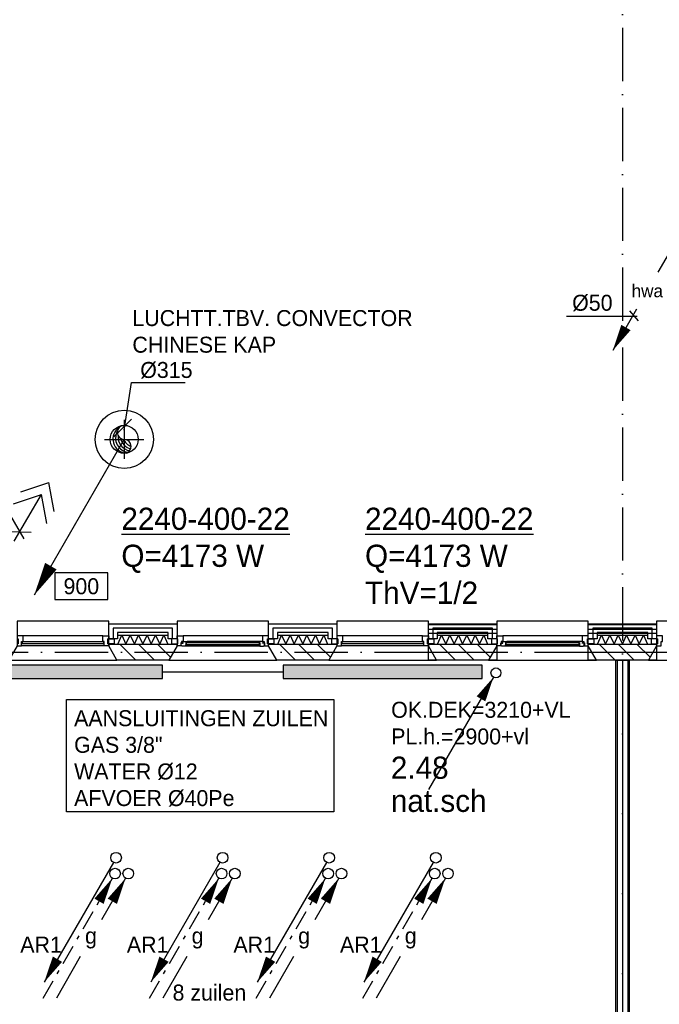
# Model space of a CAD drawing. Extents: x -1448 to 118900, y -195097 to 442500.
# Tile 55 of 103: x 48879 to 56080, y 417206 to 428297. Entities that reach past the tile are written whole.
import ezdxf
from ezdxf.enums import TextEntityAlignment as Align

# ---------------------------------------------------------------- set-up
doc = ezdxf.new("R2010")
doc.units = 0
doc.header["$LTSCALE"] = 100
for name, pattern in [('2322107', [2000, 1000, 1000]), ('CENTER4', [5, 3.125, -0.625, 0.625, -0.625]), ('DASHDOT', [9, 6, -1.5, 0, -1.5]), ('LURETOUR', [6, 4, -2])]:
    doc.linetypes.add(name, pattern=pattern)
doc.layers.get('0').update_dxf_attribs({"linetype": 'CONTINUOUS'})
for name, color, linetype in [('AL$7----_STRAMIEN', 1, 'DASHDOT'), ('AL21----_BUITENWAND', 4, 'CONTINUOUS'), ('AL21K---_ISOLATIE', 1, 'CONTINUOUS'), ('AL22----_BINNENWAND', 7, 'CONTINUOUS'), ('AL28----_KONSTRUKTIE', 3, 'CONTINUOUS'), ('AL31----_BUITENKOZ', 7, 'CONTINUOUS'), ('ALL-----_REFLIJNEN', 8, 'CONTINUOUS'), ('ALXA3---_VOLZWART', 14, 'CONTINUOUS'), ('ALXAA---_GEWBETON', 12, 'CONTINUOUS'), ('ALXAB---_PREFABBETON', 1, 'CONTINUOUS'), ('BL$2----', 7, 'CONTINUOUS'), ('BOUW', 8, 'CONTINUOUS'), ('WI561---', 1, 'CONTINUOUS'), ('WL521---', 4, 'CONTINUOUS'), ('WL5233--', 4, 'CONTINUOUS'), ('WL524---', 4, 'CONTINUOUS'), ('WL531---', 4, 'CONTINUOUS'), ('WL541---', 4, 'CONTINUOUS'), ('WL561---', 4, 'CONTINUOUS'), ('WL561---_AANVOER', 4, 'CONTINUOUS'), ('WL570---', 3, 'CONTINUOUS'), ('WL570---_HARTLIJN', 1, 'CONTINUOUS'), ('WL570---_RETOUR', 3, 'CONTINUOUS'), ('WL570---_TOEVOER', 3, 'CONTINUOUS'), ('WM570---', 1, 'CONTINUOUS')]:
    doc.layers.add(name, color=color, linetype=linetype)
doc.styles.add('BURO-018', font='BUROFONT.shx', dxfattribs={"height": 180})
doc.styles.add('BURO-025', font='BUROFONT.shx', dxfattribs={"height": 250})

# ---------------------------------------------------------------- blocks, each defined once
blk = doc.blocks.new('LU-1-KI2')
at = {"color": 0, "linetype": 'CONTINUOUS'}
blk.add_circle((0, 0), 0.5, dxfattribs=at)
for centre, start, end in [((0.098, 0.01), 122.9221, 266.9628), ((0.191, 0.038), 151.6522, 263.7819), ((0.278, 0.084), 174.6069, 260.2716), ((0.354, 0.146), 192.3501, 256.1233), ((0.416, 0.222), 206.1028, 250.6419)]:
    blk.add_arc(centre, 0.5, start, end, dxfattribs=at)
at = {"layer": 'WL570---_HARTLIJN', "linetype": 'CENTER4'}
for p, q in [((0, 0.7), (0, -0.7)), ((-0.7, 0), (0.7, 0))]:
    blk.add_line(p, q, dxfattribs=at)
at = {"layer": 'WL570---_HARTLIJN', "color": 0, "linetype": 'CONTINUOUS'}
for centre, start, end in [((0, 0.25), 90, 270), ((0, -0.25), 270, 90)]:
    blk.add_arc(centre, 0.25, start, end, dxfattribs=at)
blk = doc.blocks.new('LU-PIJL3')
at = {"color": 0, "linetype": 'CONTINUOUS'}
blk.add_line((10.12, 17.54), (0, 0), dxfattribs=at)
blk.add_lwpolyline([(0, 0, 0, 1.5, 0), (1.87, 3.25, 1.5, 1.5, 0)], format="xyseb", dxfattribs=at)
blk = doc.blocks.new('LU-ORND')
at = {"color": 0, "linetype": 'CONTINUOUS'}
for p, q in [((-3, 1.5), (-3, -1.5)), ((3, 1.5), (-3, 1.5)), ((3, -1.5), (3, 1.5)), ((-3, -1.5), (3, -1.5))]:
    blk.add_line(p, q, dxfattribs=at)
blk = doc.blocks.new('LDV4109')
at = {"color": 0, "linetype": 'CONTINUOUS'}
for p, q in [((-1.125, -1.949), (-0.25, -0.433)), ((-1.688, -2.923), (-1.5, -2.598)), ((-3, -5.196), (-2.063, -3.572)), ((-3.563, -6.17), (-3.375, -5.846)), ((-4.875, -8.444), (-3.938, -6.82)), ((-5.438, -9.418), (-5.25, -9.093)), ((-6.75, -11.691), (-5.813, -10.068))]:
    blk.add_line(p, q, dxfattribs=at)
blk.add_lwpolyline([(-0.25, -0.433, 0, 1, 0), (-1.5, -2.598, 1, 1, 0)], format="xyseb", dxfattribs=at)
blk.add_circle((0, 0), 0.5, dxfattribs=at)
blk = doc.blocks.new('LDV4')
at = {"color": 0, "linetype": 'CONTINUOUS'}
for p, q in [((-0.25, -0.433), (-2.5, -4.33)), ((-4.5, -7.794), (-6.75, -11.691))]:
    blk.add_line(p, q, dxfattribs=at)
blk.add_lwpolyline([(-0.25, -0.433, 0, 1, 0), (-1.5, -2.598, 1, 1, 0)], format="xyseb", dxfattribs=at)
blk.add_circle((0, 0), 0.5, dxfattribs=at)
at = {"color": 0, "linetype": 'CONTINUOUS', "style": 'BURO-018'}
blk.add_attdef('LD_TEXT1', text='', height=1.8, dxfattribs=at).set_placement((-3.5, -6.062), align=Align.MIDDLE)
blk = doc.blocks.new('LDV2121')
at = {"color": 0, "linetype": 'CONTINUOUS'}
blk.add_line((-0.25, -0.433), (-6.75, -11.691), dxfattribs=at)
blk.add_lwpolyline([(-6.75, -11.691, 0, 1, 0), (-5.5, -9.526, 1, 1, 0)], format="xyseb", dxfattribs=at)
blk.add_circle((0, 0), 0.5, dxfattribs=at)
blk = doc.blocks.new('LDV2')
at = {"color": 0, "linetype": 'CONTINUOUS'}
for p, q in [((-0.25, -0.433), (-2.5, -4.33)), ((-4.5, -7.794), (-6.75, -11.691))]:
    blk.add_line(p, q, dxfattribs=at)
blk.add_lwpolyline([(-6.75, -11.691, 0, 1, 0), (-5.5, -9.526, 1, 1, 0)], format="xyseb", dxfattribs=at)
blk.add_circle((0, 0), 0.5, dxfattribs=at)
at = {"color": 0, "linetype": 'CONTINUOUS', "style": 'BURO-018'}
blk.add_attdef('LD_TEXT1', text='', height=1.8, dxfattribs=at).set_placement((-3.5, -6.062), align=Align.MIDDLE)
blk = doc.blocks.new('CVHATCH1')
at = {"color": 0, "linetype": 'CONTINUOUS'}
blk.add_solid([(-0.5, -0.5), (0.5, -0.5), (-0.5, 0.5), (0.5, 0.5)], dxfattribs=at)
blk = doc.blocks.new('2322401')
at = {"color": 0, "linetype": 'CONTINUOUS'}
for p, q in [((-0.5, 0.5, 1), (-0.5, 0.5)), ((-0.5, 0.5, 1), (-0.5, -0.5, 1)), ((0.5, 0.5, 1), (-0.5, 0.5, 1)), ((0.5, 0.5), (-0.5, 0.5)), ((-0.5, 0.5), (-0.5, -0.5)), ((0.5, 0.5, 1), (0.5, 0.5)), ((0.5, -0.5, 1), (0.5, 0.5, 1)), ((0.5, -0.5), (0.5, 0.5)), ((-0.5, -0.5, 1), (-0.5, -0.5)), ((-0.5, -0.5, 1), (0.5, -0.5, 1)), ((-0.5, -0.5), (0.5, -0.5)), ((0.5, -0.5, 1), (0.5, -0.5))]:
    blk.add_line(p, q, dxfattribs=at)
blk = doc.blocks.new('LDV4107')
at = {"color": 0, "linetype": 'CONTINUOUS'}
blk.add_line((-0.25, -0.433), (-6.75, -11.691), dxfattribs=at)
blk.add_lwpolyline([(-0.25, -0.433, 0, 1, 0), (-1.5, -2.598, 1, 1, 0)], format="xyseb", dxfattribs=at)
blk.add_circle((0, 0), 0.5, dxfattribs=at)
blk = doc.blocks.new('CVRINFO2')
at = {"color": 0, "linetype": 'CONTINUOUS', "style": 'BURO-025'}
for tag, p in [('CV_TEXT125', (0, 0)), ('CV_TEXT225', (0, -4.17)), ('CV_TEXT325', (0, -8.33)), ('CV_TEXT425', (0, -12.5))]:
    blk.add_attdef(tag, p, '', height=2.5, dxfattribs=at)

msp = doc.modelspace()

# ---------------------------------------------------------------- linework, layer by layer
at = {"layer": 'AL$7----_STRAMIEN', "color": 1}
for points in [[(55665.4, 439905.7), (55665.4, 402583.9)], [(2467.7, 421172.7), (88065.4, 421172.7)]]:
    msp.add_lwpolyline(points, dxfattribs=at)
at = {"layer": 'AL21----_BUITENWAND', "color": 8}
for p, q in [((49880.4, 421323.7), (49880.4, 421492.7)), ((49880.4, 421492.7), (50650.4, 421492.7)), ((50650.4, 421492.7), (50650.4, 421323.7)), ((51680.4, 421323.7), (51680.4, 421492.7)), ((51680.4, 421492.7), (52450.4, 421492.7)), ((52450.4, 421492.7), (52450.4, 421323.7)), ((53480.4, 421323.7), (53480.4, 421492.7)), ((53480.4, 421492.7), (54250.4, 421492.7)), ((53480.4, 421482.7), (54250.4, 421482.7)), ((53480.4, 421382.7), (53480.4, 421482.7)), ((54250.4, 421492.7), (54250.4, 421323.7)), ((54250.4, 421482.7), (54250.4, 421382.7)), ((55280.4, 421323.7), (55280.4, 421492.7)), ((55280.4, 421492.7), (56050.4, 421492.7)), ((55280.4, 421482.7), (56050.4, 421482.7)), ((55280.4, 421382.7), (55280.4, 421482.7)), ((56050.4, 421492.7), (56050.4, 421323.7)), ((56050.4, 421482.7), (56050.4, 421382.7)), ((50550.4, 421392.7), (49980.4, 421392.7)), ((49980.4, 421392.7), (49980.4, 421323.7)), ((50550.4, 421323.7), (50550.4, 421392.7)), ((52350.4, 421392.7), (51780.4, 421392.7)), ((51780.4, 421392.7), (51780.4, 421323.7)), ((52350.4, 421323.7), (52350.4, 421392.7)), ((54250.4, 421382.7), (53480.4, 421382.7)), ((54150.4, 421392.7), (53580.4, 421392.7)), ((53580.4, 421392.7), (53580.4, 421323.7)), ((54150.4, 421323.7), (54150.4, 421392.7)), ((56050.4, 421382.7), (55280.4, 421382.7)), ((55950.4, 421392.7), (55380.4, 421392.7)), ((55380.4, 421392.7), (55380.4, 421323.7)), ((55950.4, 421323.7), (55950.4, 421392.7)), ((49980.4, 421323.7), (49880.4, 421323.7)), ((50650.4, 421323.7), (50550.4, 421323.7)), ((51780.4, 421323.7), (51680.4, 421323.7)), ((52450.4, 421323.7), (52350.4, 421323.7)), ((53580.4, 421323.7), (53480.4, 421323.7)), ((54250.4, 421323.7), (54150.4, 421323.7)), ((55380.4, 421323.7), (55280.4, 421323.7)), ((56050.4, 421323.7), (55950.4, 421323.7))]:
    msp.add_line(p, q, dxfattribs=at)
at = {"layer": 'AL21K---_ISOLATIE', "color": 8, "linetype": 'CONTINUOUS'}
for p, q in [((49980.4, 421362.7), (50550.4, 421362.7)), ((49980.4, 421262.7), (50550.4, 421262.7)), ((49984.6, 421262.7), (50027.9, 421362.7)), ((50027.9, 421362.7), (50075.4, 421262.7)), ((50075.4, 421262.7), (50122.9, 421362.7)), ((50122.9, 421362.7), (50170.4, 421262.7)), ((50170.4, 421262.7), (50217.9, 421362.7)), ((50217.9, 421362.7), (50265.4, 421262.7)), ((50265.4, 421262.7), (50312.9, 421362.7)), ((50312.9, 421362.7), (50360.4, 421262.7)), ((50360.4, 421262.7), (50407.9, 421362.7)), ((50407.9, 421362.7), (50455.4, 421262.7)), ((50455.4, 421262.7), (50502.9, 421362.7)), ((50502.9, 421362.7), (50546.2, 421262.7)), ((51780.4, 421362.7), (52350.4, 421362.7)), ((51780.4, 421262.7), (52350.4, 421262.7)), ((51784.6, 421262.7), (51827.9, 421362.7)), ((51827.9, 421362.7), (51875.4, 421262.7)), ((51875.4, 421262.7), (51922.9, 421362.7)), ((51922.9, 421362.7), (51970.4, 421262.7)), ((51970.4, 421262.7), (52017.9, 421362.7)), ((52017.9, 421362.7), (52065.4, 421262.7)), ((52065.4, 421262.7), (52112.9, 421362.7)), ((52112.9, 421362.7), (52160.4, 421262.7)), ((52160.4, 421262.7), (52207.9, 421362.7)), ((52207.9, 421362.7), (52255.4, 421262.7)), ((52255.4, 421262.7), (52302.9, 421362.7)), ((52302.9, 421362.7), (52346.2, 421262.7)), ((53580.4, 421362.7), (54150.4, 421362.7)), ((53580.4, 421262.7), (54150.4, 421262.7)), ((53584.6, 421262.7), (53627.9, 421362.7)), ((53627.9, 421362.7), (53675.4, 421262.7)), ((53675.4, 421262.7), (53722.9, 421362.7)), ((53722.9, 421362.7), (53770.4, 421262.7)), ((53770.4, 421262.7), (53817.9, 421362.7)), ((53817.9, 421362.7), (53865.4, 421262.7)), ((53865.4, 421262.7), (53912.9, 421362.7)), ((53912.9, 421362.7), (53960.4, 421262.7)), ((53960.4, 421262.7), (54007.9, 421362.7)), ((54007.9, 421362.7), (54055.4, 421262.7)), ((54055.4, 421262.7), (54102.9, 421362.7)), ((54102.9, 421362.7), (54146.2, 421262.7)), ((55380.4, 421362.7), (55950.4, 421362.7)), ((55380.4, 421262.7), (55950.4, 421262.7)), ((55384.6, 421262.7), (55427.9, 421362.7)), ((55427.9, 421362.7), (55475.4, 421262.7)), ((55475.4, 421262.7), (55522.9, 421362.7)), ((55522.9, 421362.7), (55570.4, 421262.7)), ((55570.4, 421262.7), (55617.9, 421362.7)), ((55617.9, 421362.7), (55665.4, 421262.7)), ((55665.4, 421262.7), (55712.9, 421362.7)), ((55712.9, 421362.7), (55760.4, 421262.7)), ((55760.4, 421262.7), (55807.9, 421362.7)), ((55807.9, 421362.7), (55855.4, 421262.7)), ((55855.4, 421262.7), (55902.9, 421362.7)), ((55902.9, 421362.7), (55946.2, 421262.7))]:
    msp.add_line(p, q, dxfattribs=at)
at = {"layer": 'AL22----_BINNENWAND', "color": 8}
for p, q in [((55590.4, 414372.7), (55590.4, 421082.7)), ((55590.4, 421082.7), (55740.4, 421082.7)), ((55740.4, 421082.7), (55740.4, 414372.7))]:
    msp.add_line(p, q, dxfattribs=at)
at = {"layer": 'AL22----_BINNENWAND', "color": 8, "linetype": 'CONTINUOUS'}
for p, q in [((55605.4, 421082.7), (55605.4, 414372.7)), ((55725.4, 421082.7), (55725.4, 414372.7))]:
    msp.add_line(p, q, dxfattribs=at)
at = {"layer": 'AL28----_KONSTRUKTIE', "color": 8}
for p, q in [((49880.4, 421242.7), (49880.4, 421262.7)), ((49880.4, 421262.7), (50650.4, 421262.7)), ((50650.4, 421262.7), (50650.4, 421242.7)), ((51680.4, 421242.7), (51680.4, 421262.7)), ((51680.4, 421262.7), (52450.4, 421262.7)), ((52450.4, 421262.7), (52450.4, 421242.7)), ((53480.4, 421262.7), (54250.4, 421262.7)), ((53480.4, 421082.7), (53480.4, 421262.7)), ((53480.4, 421242.7), (53480.4, 421262.7)), ((53480.4, 421262.7), (54250.4, 421262.7)), ((54250.4, 421262.7), (54250.4, 421082.7)), ((54250.4, 421262.7), (54250.4, 421242.7)), ((55280.4, 421262.7), (56050.4, 421262.7)), ((55280.4, 421082.7), (55280.4, 421262.7)), ((55280.4, 421242.7), (55280.4, 421262.7)), ((55280.4, 421262.7), (56050.4, 421262.7)), ((56050.4, 421262.7), (56050.4, 421082.7)), ((56050.4, 421262.7), (56050.4, 421242.7)), ((49972.8, 421082.7), (49880.4, 421242.7)), ((50650.4, 421242.7), (50558, 421082.7)), ((51772.8, 421082.7), (51680.4, 421242.7)), ((52450.4, 421242.7), (52358, 421082.7)), ((53572.8, 421082.7), (53480.4, 421242.7)), ((54250.4, 421242.7), (54158, 421082.7)), ((55372.8, 421082.7), (55280.4, 421242.7)), ((56050.4, 421242.7), (55958, 421082.7)), ((50558, 421082.7), (49972.8, 421082.7)), ((52358, 421082.7), (51772.8, 421082.7)), ((54250.4, 421082.7), (53480.4, 421082.7)), ((54158, 421082.7), (53572.8, 421082.7)), ((56050.4, 421082.7), (55280.4, 421082.7)), ((55958, 421082.7), (55372.8, 421082.7))]:
    msp.add_line(p, q, dxfattribs=at)
at = {"layer": 'AL31----_BUITENKOZ', "color": 8}
for points in [[(48850.4, 421242.7), (48758, 421082.7), (49972.8, 421082.7), (49880.4, 421242.7), (49880.4, 421522.7), (48850.4, 421522.7)], [(50650.4, 421242.7), (50558, 421082.7), (51772.8, 421082.7), (51680.4, 421242.7), (51680.4, 421522.7), (50650.4, 421522.7)], [(52450.4, 421242.7), (52358, 421082.7), (53572.8, 421082.7), (53480.4, 421242.7), (53480.4, 421522.7), (52450.4, 421522.7)], [(54250.4, 421242.7), (54158, 421082.7), (55372.8, 421082.7), (55280.4, 421242.7), (55280.4, 421522.7), (54250.4, 421522.7)], [(56050.4, 421242.7), (55958, 421082.7), (57172.8, 421082.7), (57080.4, 421242.7), (57080.4, 421522.7), (56050.4, 421522.7)], [(49870.4, 421267.7), (49870.4, 421323.7), (49941.4, 421323.7), (49941.4, 421267.7)], [(50660.4, 421267.7), (50660.4, 421323.7), (50589.4, 421323.7), (50589.4, 421267.7)], [(50650.4, 421242.7), (50650.4, 421267.7), (50660.4, 421267.7), (50660.4, 421323.7), (50650.4, 421323.7), (50650.4, 421356.7), (50717.4, 421356.7), (50717.4, 421293.7), (50700.4, 421293.7), (50700.4, 421278.7), (50694.4, 421278.7), (50694.4, 421242.7)], [(50707.1, 421239.7), (50704.6, 421244), (50697.6, 421244), (50697.6, 421273.7), (50720.1, 421273.7), (50720.1, 421278.7), (50712.1, 421278.7), (50712.1, 421293.7), (50717.4, 421293.7), (50764.5, 421293.7), (50766.6, 421280.7), (50749.6, 421280.7), (50749.6, 421239.7)], [(50749.6, 421242), (50749.6, 421255.6), (50766.6, 421255.6), (50766.6, 421242)], [(51623.7, 421239.7), (51626.1, 421244), (51633.2, 421244), (51633.2, 421273.7), (51610.7, 421273.7), (51610.7, 421278.7), (51618.7, 421278.7), (51618.7, 421293.7), (51613.4, 421293.7), (51566.3, 421293.7), (51564.2, 421280.7), (51581.2, 421280.7), (51581.2, 421239.7)], [(51581.2, 421242), (51581.2, 421255.6), (51564.2, 421255.6), (51564.2, 421242)], [(51680.4, 421242.7), (51680.4, 421267.7), (51670.4, 421267.7), (51670.4, 421323.7), (51680.4, 421323.7), (51680.4, 421356.7), (51613.4, 421356.7), (51613.4, 421293.7), (51630.4, 421293.7), (51630.4, 421278.7), (51636.4, 421278.7), (51636.4, 421242.7)], [(51670.4, 421267.7), (51670.4, 421323.7), (51741.4, 421323.7), (51741.4, 421267.7)], [(52460.4, 421267.7), (52460.4, 421323.7), (52389.4, 421323.7), (52389.4, 421267.7)], [(53470.4, 421267.7), (53470.4, 421323.7), (53541.4, 421323.7), (53541.4, 421267.7)], [(54260.4, 421267.7), (54260.4, 421323.7), (54189.4, 421323.7), (54189.4, 421267.7)], [(54250.4, 421242.7), (54250.4, 421267.7), (54260.4, 421267.7), (54260.4, 421323.7), (54250.4, 421323.7), (54250.4, 421356.7), (54317.4, 421356.7), (54317.4, 421293.7), (54300.4, 421293.7), (54300.4, 421278.7), (54294.4, 421278.7), (54294.4, 421242.7)], [(54307.1, 421239.7), (54304.6, 421244), (54297.6, 421244), (54297.6, 421273.7), (54320.1, 421273.7), (54320.1, 421278.7), (54312.1, 421278.7), (54312.1, 421293.7), (54317.4, 421293.7), (54364.5, 421293.7), (54366.6, 421280.7), (54349.6, 421280.7), (54349.6, 421239.7)], [(54349.6, 421242), (54349.6, 421255.6), (54366.6, 421255.6), (54366.6, 421242)], [(55223.7, 421239.7), (55226.1, 421244), (55233.2, 421244), (55233.2, 421273.7), (55210.7, 421273.7), (55210.7, 421278.7), (55218.7, 421278.7), (55218.7, 421293.7), (55213.4, 421293.7), (55166.3, 421293.7), (55164.2, 421280.7), (55181.2, 421280.7), (55181.2, 421239.7)], [(55181.2, 421242), (55181.2, 421255.6), (55164.2, 421255.6), (55164.2, 421242)], [(55280.4, 421242.7), (55280.4, 421267.7), (55270.4, 421267.7), (55270.4, 421323.7), (55280.4, 421323.7), (55280.4, 421356.7), (55213.4, 421356.7), (55213.4, 421293.7), (55230.4, 421293.7), (55230.4, 421278.7), (55236.4, 421278.7), (55236.4, 421242.7)], [(55270.4, 421267.7), (55270.4, 421323.7), (55341.4, 421323.7), (55341.4, 421267.7)], [(56060.4, 421267.7), (56060.4, 421323.7), (55989.4, 421323.7), (55989.4, 421267.7)]]:
    msp.add_lwpolyline(points, close=True, dxfattribs=at)
at = {"layer": 'AL31----_BUITENKOZ', "color": 8, "linetype": 'CONTINUOUS'}
for points in [[(48900.4, 421242.7), (48900.4, 421242.7), (48900.4, 421293.7), (48917.4, 421293.7), (48917.4, 421356.7), (48917.4, 421356.7), (48917.4, 421356.7), (48917.4, 421356.7), (48917.4, 421356.7), (48850.4, 421356.7), (48850.4, 421323.7), (48860.4, 421323.7), (48860.4, 421267.7), (48850.4, 421267.7), (48850.4, 421267.7), (48850.4, 421242.7)], [(49825.4, 421268.7), (49825.4, 421289.7), (48905.4, 421289.7), (48905.4, 421268.7)], [(49830.4, 421242.7), (49830.4, 421242.7), (49830.4, 421293.7), (49813.4, 421293.7), (49813.4, 421356.7), (49813.4, 421356.7), (49813.4, 421356.7), (49813.4, 421356.7), (49813.4, 421356.7), (49880.4, 421356.7), (49880.4, 421323.7), (49870.4, 421323.7), (49870.4, 421267.7), (49880.4, 421267.7), (49880.4, 421267.7), (49880.4, 421242.7)], [(51579.2, 421257.7), (51579.2, 421278.7), (50751.6, 421278.7), (50751.6, 421257.7)], [(52500.4, 421242.7), (52500.4, 421242.7), (52500.4, 421293.7), (52517.4, 421293.7), (52517.4, 421356.7), (52517.4, 421356.7), (52517.4, 421356.7), (52517.4, 421356.7), (52517.4, 421356.7), (52450.4, 421356.7), (52450.4, 421323.7), (52460.4, 421323.7), (52460.4, 421267.7), (52450.4, 421267.7), (52450.4, 421267.7), (52450.4, 421242.7)], [(53425.4, 421268.7), (53425.4, 421289.7), (52505.4, 421289.7), (52505.4, 421268.7)], [(53430.4, 421242.7), (53430.4, 421242.7), (53430.4, 421293.7), (53413.4, 421293.7), (53413.4, 421356.7), (53413.4, 421356.7), (53413.4, 421356.7), (53413.4, 421356.7), (53413.4, 421356.7), (53480.4, 421356.7), (53480.4, 421323.7), (53470.4, 421323.7), (53470.4, 421267.7), (53480.4, 421267.7), (53480.4, 421267.7), (53480.4, 421242.7)], [(55179.2, 421257.7), (55179.2, 421278.7), (54351.6, 421278.7), (54351.6, 421257.7)], [(56100.4, 421242.7), (56100.4, 421242.7), (56100.4, 421293.7), (56117.4, 421293.7), (56117.4, 421356.7), (56117.4, 421356.7), (56117.4, 421356.7), (56117.4, 421356.7), (56117.4, 421356.7), (56050.4, 421356.7), (56050.4, 421323.7), (56060.4, 421323.7), (56060.4, 421267.7), (56050.4, 421267.7), (56050.4, 421267.7), (56050.4, 421242.7)]]:
    msp.add_lwpolyline(points, close=True, dxfattribs=at)
at = {"layer": 'AL31----_BUITENKOZ', "color": 8}
for points in [[(49813.4, 421356.7), (48917.4, 421356.7)], [(51613.4, 421356.7), (50717.4, 421356.7)], [(51566.3, 421293.7), (50764.5, 421293.7)], [(53413.4, 421356.7), (52517.4, 421356.7)], [(55213.4, 421356.7), (54317.4, 421356.7)], [(55166.3, 421293.7), (54364.5, 421293.7)], [(49830.4, 421242.7), (48900.4, 421242.7)], [(51581.2, 421239.7), (50749.6, 421239.7)], [(53430.4, 421242.7), (52500.4, 421242.7)], [(55181.2, 421239.7), (54349.6, 421239.7)]]:
    msp.add_lwpolyline(points, dxfattribs=at)
at = {"layer": 'ALL-----_REFLIJNEN', "color": 8, "linetype": 'CONTINUOUS'}
for p, q in [((50600.4, 421442.7), (49930.4, 421442.7)), ((49930.4, 421442.7), (49930.4, 421323.7)), ((50600.4, 421323.7), (50600.4, 421442.7)), ((52400.4, 421442.7), (51730.4, 421442.7)), ((51730.4, 421442.7), (51730.4, 421323.7)), ((52400.4, 421323.7), (52400.4, 421442.7)), ((54200.4, 421442.7), (53530.4, 421442.7)), ((53530.4, 421442.7), (53530.4, 421323.7)), ((54200.4, 421323.7), (54200.4, 421442.7)), ((56000.4, 421442.7), (55330.4, 421442.7)), ((55330.4, 421442.7), (55330.4, 421323.7)), ((56000.4, 421323.7), (56000.4, 421442.7)), ((53480.4, 421172.7), (54250.4, 421172.7)), ((55280.4, 421172.7), (56050.4, 421172.7)), ((55665.4, 421082.7), (55665.4, 414372.7))]:
    msp.add_line(p, q, dxfattribs=at)
at = {"layer": 'ALXA3---_VOLZWART', "color": 8}
for p, q in [((50600.4, 421442.7), (49930.4, 421442.7)), ((49930.4, 421442.7), (49930.4, 421323.7)), ((50600.4, 421323.7), (50600.4, 421442.7)), ((52400.4, 421442.7), (51730.4, 421442.7)), ((51730.4, 421442.7), (51730.4, 421323.7)), ((52400.4, 421323.7), (52400.4, 421442.7)), ((53480.4, 421432.7), (54250.4, 421432.7)), ((54200.4, 421442.7), (53530.4, 421442.7)), ((53530.4, 421442.7), (53530.4, 421323.7)), ((54200.4, 421323.7), (54200.4, 421442.7)), ((55280.4, 421432.7), (56050.4, 421432.7)), ((56000.4, 421442.7), (55330.4, 421442.7)), ((55330.4, 421442.7), (55330.4, 421323.7)), ((56000.4, 421323.7), (56000.4, 421442.7))]:
    msp.add_line(p, q, dxfattribs=at)
at = {"layer": 'ALXAA---_GEWBETON', "color": 8}
for p, q in [((53480.4, 421172.7), (54250.4, 421172.7)), ((55280.4, 421172.7), (56050.4, 421172.7))]:
    msp.add_line(p, q, dxfattribs=at)
at = {"layer": 'ALXAB---_PREFABBETON', "color": 8}
for p, q in [((50004.9, 421262.7), (50184.9, 421082.7)), ((50217, 421262.7), (50397, 421082.7)), ((50429.2, 421262.7), (50576.7, 421115.2)), ((50641.3, 421262.7), (50650.4, 421253.6)), ((51804.9, 421262.7), (51984.9, 421082.7)), ((52017, 421262.7), (52197, 421082.7)), ((52229.2, 421262.7), (52376.7, 421115.2)), ((52441.3, 421262.7), (52450.4, 421253.6)), ((53604.9, 421262.7), (53784.9, 421082.7)), ((53817, 421262.7), (53997, 421082.7)), ((54029.2, 421262.7), (54176.7, 421115.2)), ((54241.3, 421262.7), (54250.4, 421253.6)), ((55404.9, 421262.7), (55584.9, 421082.7)), ((55617, 421262.7), (55797, 421082.7)), ((55829.2, 421262.7), (55976.7, 421115.2)), ((56041.3, 421262.7), (56050.4, 421253.6))]:
    msp.add_line(p, q, dxfattribs=at)
at = {"layer": 'BL$2----', "color": 1}
for p, q in [((48930, 422447.6), (48292.6, 423541.2)), ((48749.4, 422533.2), (49006.1, 422523.6))]:
    msp.add_line(p, q, dxfattribs=at)
at = {"layer": 'BL$2----', "color": 3}
msp.add_circle((50055.3, 423569.9), 328, dxfattribs=at)
at = {"layer": 'WL5233--', "color": 2}
for p, q in [((48892.4, 422978.8), (49208.2, 423085.4)), ((49268.2, 422757.6), (49208.2, 423085.4)), ((48807.1, 422842.3), (49122.8, 422949)), ((48818, 422421.3), (49122.8, 422949)), ((49182.9, 422621.2), (49122.8, 422949))]:
    msp.add_line(p, q, dxfattribs=at)
at = {"layer": 'WL561---_AANVOER', "linetype": '2322107'}
msp.add_line((50485.4, 420951.3), (51845.4, 420951.3), dxfattribs=at)
at = {"layer": 'WL570---', "color": 1}
for p, q in [((49406.6, 420638.3), (52413.8, 420638.3)), ((49406.6, 419372.7), (49406.6, 420638.3)), ((52413.8, 420638.3), (52413.8, 419372.7)), ((52413.8, 419372.7), (49406.6, 419372.7))]:
    msp.add_line(p, q, dxfattribs=at)
at = {"layer": 'WL570---_HARTLIJN', "color": 1, "linetype": 'CONTINUOUS'}
for p, q in [((55830.5, 424954.5), (55037, 424954.5)), ((55743.7, 425016.5), (55842.9, 424905))]:
    msp.add_line(p, q, dxfattribs=at)
at = {"layer": 'WM570---', "linetype": 'CONTINUOUS'}
for p, q in [((50054.5, 423671.9), (50135.6, 424211.5)), ((50135.6, 424211.5), (50742.4, 424211.5)), ((50137.2, 423797), (49937.8, 423597.6))]:
    msp.add_line(p, q, dxfattribs=at)

# ---------------------------------------------------------------- block references
at = {"layer": 'WI561---'}
ref = msp.add_blockref('CVRINFO2', (50023.1, 422549.9), dxfattribs=dict(at, xscale=100, yscale=100, zscale=100))
ref.add_attrib('CV_TEXT125', '%%u2240-400-22', (50023.1, 422549.9), dxfattribs={"layer": '0', "color": 2, "linetype": 'CONTINUOUS', "height": 250, "style": 'BURO-025'})
ref.add_attrib('CV_TEXT225', 'Q=4173 W', (50023.1, 422133.3), dxfattribs={"layer": '0', "color": 2, "linetype": 'CONTINUOUS', "height": 250, "style": 'BURO-025'})
ref = msp.add_blockref('CVRINFO2', (52766.9, 422549.9), dxfattribs=dict(at, xscale=100, yscale=100, zscale=100))
ref.add_attrib('CV_TEXT125', '%%u2240-400-22', (52766.9, 422549.9), dxfattribs={"layer": '0', "color": 2, "linetype": 'CONTINUOUS', "height": 250, "style": 'BURO-025'})
ref.add_attrib('CV_TEXT225', 'Q=4173 W', (52766.9, 422133.3), dxfattribs={"layer": '0', "color": 2, "linetype": 'CONTINUOUS', "height": 250, "style": 'BURO-025'})
ref.add_attrib('CV_TEXT325', 'ThV=1/2', (52766.9, 421716.6), dxfattribs={"layer": '0', "color": 2, "linetype": 'CONTINUOUS', "height": 250, "style": 'BURO-025'})
at = {"layer": 'WL521---', "color": 2}
ref = msp.add_blockref('LDV2', (56365.4, 425972.7), dxfattribs=dict(at, xscale=120, yscale=120, zscale=120))
ref.add_attrib('LD_TEXT1', 'hwa', dxfattribs={"layer": '0', "color": 1, "linetype": 'CONTINUOUS', "height": 144, "style": 'BURO-018'}).set_placement((55945.4, 425245.3), align=Align.MIDDLE)
at = {"layer": 'WL524---', "color": 2, "xscale": 120, "yscale": 120, "zscale": 120}
for p in [(49963.8, 418856.8), (51163.8, 418856.8), (52363.8, 418856.8), (53563.8, 418856.8)]:
    msp.add_blockref('LDV2121', p, dxfattribs=at)
at = {"layer": 'WL531---', "color": 2, "xscale": 120, "yscale": 120, "zscale": 120}
for p in [(49951.8, 418678.3), (51151.8, 418678.3), (52351.8, 418678.3), (53551.8, 418678.3)]:
    msp.add_blockref('LDV4109', p, dxfattribs=at)
at = {"layer": 'WL541---', "color": 2}
ref = msp.add_blockref('LDV4', (50101.2, 418678.3), dxfattribs=dict(at, xscale=119.9999999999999, yscale=119.9999999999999, zscale=119.9999999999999))
ref.add_attrib('LD_TEXT1', 'g', dxfattribs={"layer": '0', "color": 1, "linetype": 'CONTINUOUS', "height": 180, "style": 'BURO-018'}).set_placement((49681.2, 417950.8), align=Align.MIDDLE)
ref = msp.add_blockref('LDV4', (51301.2, 418678.3), dxfattribs=dict(at, xscale=119.9999999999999, yscale=119.9999999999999, zscale=119.9999999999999))
ref.add_attrib('LD_TEXT1', 'g', dxfattribs={"layer": '0', "color": 1, "linetype": 'CONTINUOUS', "height": 180, "style": 'BURO-018'}).set_placement((50881.2, 417950.8), align=Align.MIDDLE)
ref = msp.add_blockref('LDV4', (52501.2, 418678.3), dxfattribs=dict(at, xscale=119.9999999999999, yscale=119.9999999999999, zscale=119.9999999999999))
ref.add_attrib('LD_TEXT1', 'g', dxfattribs={"layer": '0', "color": 1, "linetype": 'CONTINUOUS', "height": 180, "style": 'BURO-018'}).set_placement((52081.2, 417950.8), align=Align.MIDDLE)
ref = msp.add_blockref('LDV4', (53701.2, 418678.3), dxfattribs=dict(at, xscale=119.9999999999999, yscale=119.9999999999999, zscale=119.9999999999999))
ref.add_attrib('LD_TEXT1', 'g', dxfattribs={"layer": '0', "color": 1, "linetype": 'CONTINUOUS', "height": 180, "style": 'BURO-018'}).set_placement((53281.2, 417950.8), align=Align.MIDDLE)
at = {"layer": 'WL561---', "xscale": 2240, "yscale": 150}
for name, p, zscale, rotation in [('CVHATCH1', (49365.4, 420951.3), 2240, 180.0000000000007), ('2322401', (49365.4, 420951.3), 400, 180.0000000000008), ('2322401', (52965.4, 420951.3), 400, 180.0000000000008), ('CVHATCH1', (52965.4, 420951.3), 2240, 180.0000000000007)]:
    msp.add_blockref(name, p, dxfattribs=dict(at, zscale=zscale, rotation=rotation))
at = {"layer": 'WL561---_AANVOER', "color": 2, "xscale": 112.5, "yscale": 112.5, "zscale": 112.5}
msp.add_blockref('LDV4107', (54241.4, 420938.9), dxfattribs=at)
at = {"layer": 'WL570---_RETOUR', "linetype": 'LURETOUR', "xscale": 314.9999999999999, "yscale": 314.9999999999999, "zscale": 314.9999999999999}
msp.add_blockref('LU-1-KI2', (50055.3, 423569.9), dxfattribs=at)
at = {"layer": 'WL570---_TOEVOER', "xscale": 100, "yscale": 100, "zscale": 100}
msp.add_blockref('LU-PIJL3', (49042.8, 421816.2), dxfattribs=at)
at = {"layer": 'WM570---'}
ref = msp.add_blockref('LU-ORND', (49572.6, 421915), dxfattribs=dict(at, xscale=100, yscale=100, zscale=100))
ref.add_attrib('LU_TEXT1', '900', dxfattribs={"layer": '0', "color": 1, "linetype": 'CONTINUOUS', "height": 180, "style": 'BURO-018'}).set_placement((49572.6, 421915), align=Align.MIDDLE)

# ---------------------------------------------------------------- texts
at = {"layer": 'BL$2----', "color": 1, "style": 'BURO-018'}
for s, p in [('LUCHTT.TBV. CONVECTOR', (50147.2, 424846.1)), ('CHINESE KAP', (50147.2, 424546.1))]:
    msp.add_text(s, height=180, dxfattribs=at).set_placement(p)
at = {"layer": 'BOUW', "color": 1, "style": 'BURO-018'}
for s, p in [('OK.DEK=3210+VL', (53061.1, 420433.1)), ('PL.h.=2900+vl', (53061.1, 420133.1)), ('AR1', (48885.1, 417788.2)), ('AR1', (50085.1, 417788.2)), ('AR1', (51285.1, 417788.2)), ('AR1', (52485.1, 417788.2)), ('8 zuilen', (50599.8, 417247.8))]:
    msp.add_text(s, height=180, dxfattribs=at).set_placement(p)
at = {"layer": 'BOUW', "style": 'BURO-025'}
for s, p in [('2.48', (53057.6, 419746)), ('nat.sch', (53057.6, 419372.9))]:
    msp.add_text(s, height=250, dxfattribs=at).set_placement(p)
at = {"layer": 'WL570---', "color": 1, "style": 'BURO-018'}
for s, p in [('AANSLUITINGEN ZUILEN', (49491.2, 420338.8)), ('GAS 3/8"', (49491.2, 420038.8)), ('WATER %%C12', (49491.2, 419738.8)), ('AFVOER %%C40Pe', (49491.2, 419438.8))]:
    msp.add_text(s, height=180, dxfattribs=at).set_placement(p)
at = {"layer": 'WL570---_HARTLIJN', "color": 1, "linetype": 'CENTER4', "style": 'BURO-018'}
msp.add_text('%%c50', height=180, dxfattribs=at).set_placement((55099.1, 425018.6))
at = {"layer": 'WM570---', "linetype": 'CONTINUOUS', "style": 'BURO-018'}
msp.add_text('%%c315', height=180, dxfattribs=at).set_placement((50236, 424261.5))

doc.saveas('drawing.dxf')
